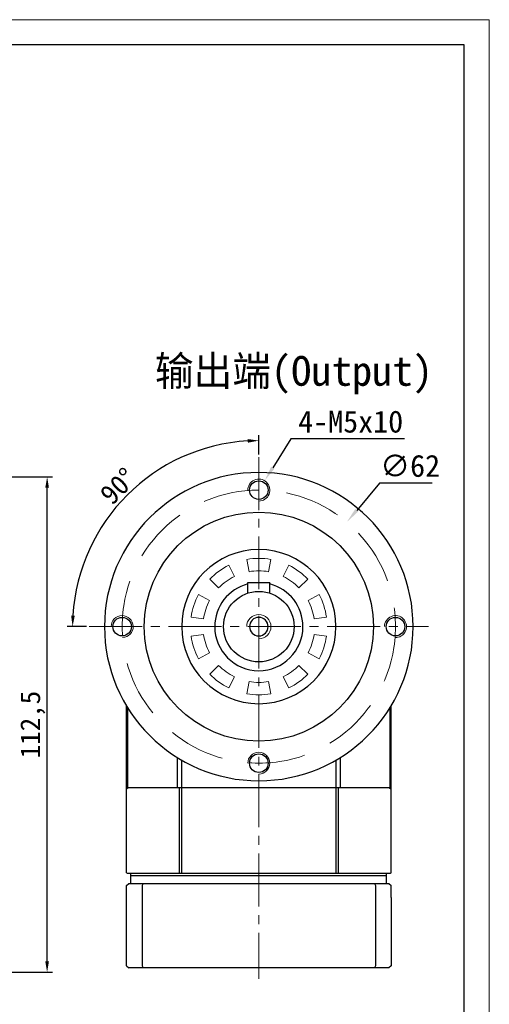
# Model space of a CAD drawing. Header units: millimetres. Extents: x 1360 to 1839, y 1023 to 1362.
# Tile 10 of 10: x 1732 to 1839, y 1138 to 1362. Entities that reach past the tile are written whole.
import ezdxf

# ---------------------------------------------------------------- set-up
doc = ezdxf.new("R2010")
doc.units = ezdxf.units.MM
doc.header["$PDSIZE"] = -5
for name, pattern in [('DASHED', [19.05, 12.7, -6.35]), ('JIS_02_2.0', [3, 2, -1]), ('点画线', [18, 12, -2, 2, -2])]:
    doc.linetypes.add(name, pattern=pattern)
doc.layers.get('0').update_dxf_attribs({"lineweight": 18})
doc.layers.get('Defpoints').update_dxf_attribs({"lineweight": 18})
for name, color, linetype, lineweight in [('7中心线层', 7, '点画线', 18), ('中心线', 7, 'JIS_02_2.0', 13), ('图框_外框线', 7, 'Continuous', 18), ('尺寸线', 7, 'Continuous', 18), ('尺寸线层', 3, 'Continuous', 18), ('标注线', 7, 'Continuous', 20), ('粗实线', 7, 'Continuous', 50), ('细实线', 7, 'Continuous', 18)]:
    doc.layers.add(name, color=color, linetype=linetype, lineweight=lineweight)
doc.styles.add('工程字', font='txt')
doc.dimstyles.new('DIMSTYLE_17', dxfattribs={"dimtxt": 8, "dimasz": 12, "dimexe": 0.18, "dimexo": 0.0625, "dimgap": 0.09, "dimtad": 1, "dimtih": 1, "dimtoh": 1, "dimdec": 3, "dimdsep": 46, "dimtxsty": 'Standard', "dimblk": '_CAXARROW', "dimcen": 0.09, "dimdle": 24, "dimadec": 0, "dimazin": 0, "dimtfac": 0.7, "dimtdec": 3, "dimtofl": 0, "dimtmove": 0, "dimatfit": 3, "dimfxl": 1, "dimtolj": 1, "dimarcsym": 0})
doc.dimstyles.new('副本 ISO-25', dxfattribs={"dimtxt": 4.5, "dimasz": 2.5, "dimexe": 1.25, "dimexo": 0.625, "dimtad": 1, "dimtxsty": '工程字', "dimcen": 2.5, "dimdle": 5, "dimadec": 0, "dimazin": 0, "dimtfac": 1, "dimtmove": 0, "dimatfit": 3, "dimfxl": 1, "dimtolj": 1, "dimarcsym": 0})

# ---------------------------------------------------------------- blocks, each defined once
blk = doc.blocks.new('*X2')
at = {"layer": 'Defpoints', "color": 0, "lineweight": -2}
for p in [(1577.3, 1258.02), (1738.47, 1258.02), (1708.8, 1145.52)]:
    blk.add_point(p, dxfattribs=at)
at = {"layer": '尺寸线层', "color": 0, "lineweight": -2}
for p, q in [((1577.93, 1258.02), (1739.72, 1258.02)), ((1738.47, 1148.02), (1738.47, 1255.52)), ((1709.43, 1145.52), (1739.72, 1145.52))]:
    blk.add_line(p, q, dxfattribs=at)
for points in [[(1738.88, 1255.52), (1738.05, 1255.52), (1738.47, 1258.02)], [(1738.05, 1148.02), (1738.88, 1148.02), (1738.47, 1145.52)]]:
    blk.add_solid(points, dxfattribs=at)
at = {"layer": '尺寸线层', "color": 0, "insert": (1735.22, 1201.77), "char_height": 4.5, "attachment_point": 5, "rotation": 90, "style": '工程字'}
blk.add_mtext('\\A1;112,5', dxfattribs=at)
blk = doc.blocks.new('_CAXARROW')
blk.add_hatch(color=0).paths.add_polyline_path([(0, 0), (-1, 0.125), (-1, -0.125)], flags=0)
blk = doc.blocks.new('*D34')
at = {"layer": 'Defpoints', "color": 0, "lineweight": -2}
for p in [(1806.44, 1247.73), (1766.54, 1200.27)]:
    blk.add_point(p, dxfattribs=at)
at = {"layer": '尺寸线层', "color": 0, "linetype": 'ByBlock', "lineweight": -2}
for p, q in [((1813.88, 1256.57), (1808.69, 1250.4)), ((1825.84, 1256.57), (1813.88, 1256.57)), ((1786.4, 1224), (1786.58, 1224)), ((1786.49, 1223.91), (1786.49, 1224.09))]:
    blk.add_line(p, q, dxfattribs=at)
at = {"layer": '尺寸线层', "color": 0, "lineweight": -2, "xscale": 3.5, "yscale": 3.5, "zscale": 3.5, "rotation": 229.9384508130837}
blk.add_blockref('_CAXARROW', (1806.44, 1247.73), dxfattribs=at)
at = {"layer": '尺寸线层', "color": 0, "insert": (1820.81, 1260.47), "char_height": 5, "attachment_point": 5, "style": '工程字'}
blk.add_mtext('\\A1;∅62', dxfattribs=at)
blk = doc.blocks.new('*D35')
at = {"layer": 'Defpoints', "color": 0, "lineweight": -2}
for p in [(1787.81, 1257.12), (1785.17, 1252.88)]:
    blk.add_point(p, dxfattribs=at)
at = {"layer": '尺寸线层', "color": 0, "linetype": 'ByBlock', "lineweight": -2}
for p, q in [((1793.73, 1266.62), (1789.66, 1260.09)), ((1819.54, 1266.62), (1793.73, 1266.62)), ((1786.4, 1255), (1786.58, 1255)), ((1786.49, 1254.91), (1786.49, 1255.09))]:
    blk.add_line(p, q, dxfattribs=at)
at = {"layer": '尺寸线层', "color": 0, "lineweight": -2, "xscale": 3.5, "yscale": 3.5, "zscale": 3.5, "rotation": 238.0807526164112}
blk.add_blockref('_CAXARROW', (1787.81, 1257.12), dxfattribs=at)
at = {"layer": '尺寸线层', "color": 0, "insert": (1807.33, 1270.52), "char_height": 5, "attachment_point": 5, "style": '工程字'}
blk.add_mtext('\\A1;\\A1;4-M5x10', dxfattribs=at)
blk = doc.blocks.new('*D36')
at = {"layer": 'Defpoints', "color": 0, "lineweight": -2}
for p in [(1786.49, 1262.47), (1765.37, 1260.58), (1748.02, 1224), (1824.96, 1224), (1786.49, 1144)]:
    blk.add_point(p, dxfattribs=at)
at = {"layer": '尺寸线层', "color": 0, "lineweight": -2}
for p, q in [((1786.49, 1263.1), (1786.49, 1267.49)), ((1747.39, 1224), (1743, 1224))]:
    blk.add_line(p, q, dxfattribs=at)
blk.add_arc((1786.49, 1224), 42.24, 93.3917, 176.6083, dxfattribs=at)
for points in [[(1784, 1265.75), (1783.98, 1266.58), (1786.49, 1266.24)], [(1743.91, 1226.51), (1744.74, 1226.49), (1744.25, 1224)]]:
    blk.add_solid(points, dxfattribs=at)
at = {"layer": '尺寸线层', "color": 0, "insert": (1754.59, 1255.9), "char_height": 4.5, "attachment_point": 5, "rotation": 45, "style": '工程字'}
blk.add_mtext('\\A1;90%%d', dxfattribs=at)

msp = doc.modelspace()

# ---------------------------------------------------------------- linework, layer by layer
for start, end in [(0, 180), (270, 0)]:
    msp.add_arc((1786.4885, 1224), 2.75, start, end)
at = {"layer": '7中心线层'}
for p, q in [((1786.4885, 1262.4732), (1786.4885, 1144)), ((1748.0153, 1224), (1824.9617, 1224))]:
    msp.add_line(p, q, dxfattribs=at)
at = {"layer": '中心线', "color": 0, "linetype": 'DASHED'}
msp.add_circle((1786.4885, 1224), 31.0001, dxfattribs=at)
at = {"layer": '图框_外框线', "color": 3}
msp.add_lwpolyline([(1360.2413, 1023.4098), (1838.7683, 1023.4098), (1838.7683, 1361.7967), (1360.2413, 1361.7967)], close=True, dxfattribs=at)
at = {"layer": '图框_外框线', "color": 3, "lineweight": 25}
msp.add_lwpolyline([(1388.7251, 1029.1065), (1833.0715, 1029.1065), (1833.0715, 1356.1), (1388.7251, 1356.1)], close=True, dxfattribs=at)
at = {"layer": '尺寸线', "color": 7}
for p, q in [((1783.7978, 1239.2601), (1784.2893, 1236.4722)), ((1788.6877, 1236.4722), (1789.1793, 1239.2601)), ((1780.9367, 1235.3829), (1779.6957, 1237.9273)), ((1793.2813, 1237.9273), (1792.0403, 1235.3829)), ((1775.342, 1234.7641), (1777.3784, 1232.7976)), ((1795.5987, 1232.7976), (1797.6351, 1234.7641)), ((1775.3063, 1229.9457), (1772.8068, 1231.2747)), ((1800.1702, 1231.2747), (1797.6707, 1229.9457)), ((1771.1438, 1226.1566), (1773.9472, 1225.7626)), ((1799.0299, 1225.7626), (1801.8332, 1226.1566)), ((1768.9885, 1224), (1768.4885, 1224)), ((1768.9885, 1224), (1769.493, 1224)), ((1803.9885, 1224), (1803.484, 1224)), ((1803.9885, 1224), (1804.4885, 1224)), ((1773.9472, 1222.2374), (1771.1438, 1221.8434)), ((1801.8332, 1221.8434), (1799.0299, 1222.2374)), ((1772.8068, 1216.7253), (1775.3063, 1218.0543)), ((1797.6707, 1218.0543), (1800.1702, 1216.7253)), ((1777.3784, 1215.2024), (1775.342, 1213.2359)), ((1797.6351, 1213.2359), (1795.5987, 1215.2024)), ((1779.6957, 1210.0727), (1780.9367, 1212.6171)), ((1792.0403, 1212.6171), (1793.2813, 1210.0727)), ((1784.2893, 1211.5278), (1783.7978, 1208.7399)), ((1789.1793, 1208.7399), (1788.6877, 1211.5278))]:
    msp.add_line(p, q, dxfattribs=at)
for start, end in [(80, 100), (116, 136), (44, 64), (152, 172), (8, 28), (188, 208), (332, 352), (224, 244), (296, 316), (260, 280)]:
    msp.add_arc((1786.4885, 1224), 15.4955, start, end, dxfattribs=at)
at = {"layer": '尺寸线', "color": 7, "extrusion": (0, 0, -1)}
for start, end in [(80, 100), (44, 64), (116, 136), (8, 28), (152, 172), (332, 352), (188, 208), (296, 316), (224, 244), (260, 280)]:
    msp.add_arc((-1786.4885, 1224), 12.6646, start, end, dxfattribs=at)
at = {"layer": '标注线', "color": 0, "lineweight": -3}
for p, q in [((1756.4885, 1205.9722), (1756.4885, 1187.5)), ((1756.7916, 1187.5), (1756.7916, 1205.4773)), ((1816.1855, 1205.4773), (1816.1855, 1187.5)), ((1767.9658, 1194.303), (1767.9658, 1187.5)), ((1805.0112, 1187.5), (1805.0112, 1194.303)), ((1769.0243, 1168), (1769.0243, 1193.6685)), ((1803.9528, 1193.6685), (1803.9528, 1168)), ((1756.8264, 1187.4379), (1756.4885, 1187.1)), ((1768.4608, 1187.1), (1768.5721, 1187.5)), ((1768.4608, 1168.1), (1768.4608, 1187.1)), ((1804.405, 1187.5), (1804.5163, 1187.1)), ((1804.5163, 1187.1), (1804.5163, 1168.1)), ((1816.0885, 1187.5), (1816.4885, 1187.1)), ((1760.2207, 1165.7), (1760.031, 1165.2)), ((1760.031, 1165.2), (1760.031, 1147)), ((1812.7564, 1165.7), (1812.946, 1165.2)), ((1812.946, 1165.2), (1812.946, 1147)), ((1760.031, 1147), (1760.2207, 1146.5)), ((1812.946, 1147), (1812.7564, 1146.5))]:
    msp.add_line(p, q, dxfattribs=at)
at = {"layer": '标注线', "color": 1, "lineweight": -3}
for p, q in [((1768.4608, 1168.1), (1768.4885, 1168)), ((1804.5163, 1168.1), (1804.4885, 1168))]:
    msp.add_line(p, q, dxfattribs=at)
at = {"layer": '粗实线', "color": 0, "lineweight": 30}
for p, q in [((1783.9885, 1231.5993), (1783.9885, 1234)), ((1783.9885, 1234), (1788.9885, 1234)), ((1788.9885, 1231.5993), (1788.9885, 1234)), ((1756.4885, 1168.1), (1756.4885, 1205.9722)), ((1816.4885, 1187.5), (1816.4885, 1205.9722)), ((1816.4885, 1168.1), (1816.4885, 1189.5)), ((1756.4885, 1187.5), (1756.7916, 1187.5)), ((1756.7916, 1187.5), (1767.9658, 1187.5)), ((1767.9658, 1187.5), (1769.0243, 1187.5)), ((1769.0243, 1187.5), (1803.9528, 1187.5)), ((1803.9528, 1187.5), (1805.0112, 1187.5)), ((1805.0112, 1187.5), (1816.1855, 1187.5)), ((1816.4885, 1187.5), (1816.1855, 1187.5)), ((1756.4885, 1168.1), (1756.5885, 1168)), ((1756.5885, 1168), (1816.3885, 1168)), ((1757.4885, 1167.5), (1815.4885, 1167.5)), ((1816.4885, 1168.1), (1816.3885, 1168)), ((1756.4885, 1165.2), (1756.9885, 1165.7)), ((1756.9885, 1165.7), (1815.9885, 1165.7)), ((1815.9885, 1165.7), (1816.4885, 1165.2)), ((1816.4885, 1165), (1816.4885, 1165.2))]:
    msp.add_line(p, q, dxfattribs=at)
at = {"layer": '粗实线', "linetype": 'Continuous', "lineweight": 30}
for p, q in [((1757.4885, 1165.7), (1757.4885, 1168)), ((1815.4885, 1165.7), (1815.4885, 1168)), ((1756.4885, 1147), (1756.4885, 1165.2)), ((1756.9885, 1165.7), (1768.4608, 1165.7)), ((1816.4885, 1162.5), (1816.4885, 1165.2)), ((1816.4885, 1162.5), (1816.4885, 1147)), ((1756.4885, 1147), (1756.9885, 1146.5)), ((1816.4885, 1147), (1815.9885, 1146.5)), ((1815.9885, 1146.5), (1756.9885, 1146.5))]:
    msp.add_line(p, q, dxfattribs=at)
at = {"layer": '粗实线', "color": 0, "lineweight": 30, "extrusion": (0, 0, -1)}
msp.add_circle((-1786.4885, 1224), 35, dxfattribs=at)
at = {"layer": '粗实线', "linetype": 'ByBlock', "lineweight": 30}
for centre, radius in [((1786.4885, 1255.0001), 2.1), ((1786.4885, 1224), 26.0001), ((1755.4885, 1224), 2.1), ((1817.4886, 1224), 2.1), ((1786.4885, 1192.9999), 2.1)]:
    msp.add_circle(centre, radius, dxfattribs=at)
at = {"layer": '粗实线', "color": 0, "lineweight": 30}
msp.add_circle((1786.4885, 1224), 8, dxfattribs=at)
for radius, start, end in [(17.5, 0, 180), (10, 104.477512, 180), (10, 0, 75.522488), (2.1, 0, 180), (17.5, 180, 0), (10, 180, 0), (2.1, 180, 0)]:
    msp.add_arc((1786.4885, 1224), radius, start, end, dxfattribs=at)
at = {"layer": '细实线', "color": 0, "linetype": 'ByBlock', "lineweight": 15}
for centre, start, end in [((1786.4885, 1255.0001), 270, 182.310935), ((1755.4885, 1224), 272.310935, 180), ((1817.4886, 1224), 267.689065, 180), ((1786.4885, 1192.9999), 270, 180)]:
    msp.add_arc(centre, 2.5, start, end, dxfattribs=at)

# ---------------------------------------------------------------- texts
at = {"layer": '尺寸线', "color": 0, "linetype": 'ByBlock', "insert": (1762.9128, 1285.4356), "char_height": 6.75, "width": 73.873871, "attachment_point": 1, "style": '工程字'}
msp.add_mtext('输出端(Output)', dxfattribs=at)

# ---------------------------------------------------------------- dimensions: what is measured, and where the dimension line sits
at = {"layer": '尺寸线层', "linetype": 'ByBlock'}
dim = msp.add_diameter_dim_2p(p1=(1785.1667, 1252.8781), p2=(1787.8103, 1257.1221), text='\\A1;4-M5x10', dimstyle='DIMSTYLE_17', override={"dimtxt": 5, "dimasz": 3.5, "dimgap": 1.4, "dimtxsty": '工程字', "dimtol": 0}, dxfattribs=at)
dim.commit()
dim.dimension.update_dxf_attribs({"geometry": '*D35', "text_midpoint": (1807.3339, 1266.6208), "dimtype": 163})
at = {"layer": '尺寸线层'}
dim = msp.add_angular_dim_2l(base=(1765.3693, 1260.5796), line1=((1786.4885, 1262.4732), (1786.4885, 1144)), line2=((1748.0153, 1224), (1824.9617, 1224)), dimstyle='副本 ISO-25', dxfattribs=at)
dim.commit()
dim.dimension.update_dxf_attribs({"geometry": '*D36', "text_midpoint": (1754.5884, 1255.9001)})
at = {"layer": '尺寸线层', "linetype": 'ByBlock'}
dim = msp.add_diameter_dim_2p(p1=(1766.5366, 1200.274), p2=(1806.4405, 1247.726), dimstyle='DIMSTYLE_17', override={"dimtxt": 5, "dimasz": 3.5, "dimgap": 1.4, "dimtxsty": '工程字', "dimtol": 0}, dxfattribs=at)
dim.commit()
dim.dimension.update_dxf_attribs({"geometry": '*D34', "text_midpoint": (1820.8074, 1256.5688), "dimtype": 163})
at = {"layer": '尺寸线层'}
dim = msp.add_linear_dim(base=(1738.4681, 1258.0179), p1=(1708.8043, 1145.5179), p2=(1577.3043, 1258.0179), angle=90, dimstyle='副本 ISO-25', override={"dimsah": 1, "dimtzin": 8}, dxfattribs=at)
dim.commit()
dim.dimension.update_dxf_attribs({"geometry": '*X2', "text_midpoint": (1738.4681, 1201.7679), "dimtype": 160})

doc.saveas('drawing.dxf')
